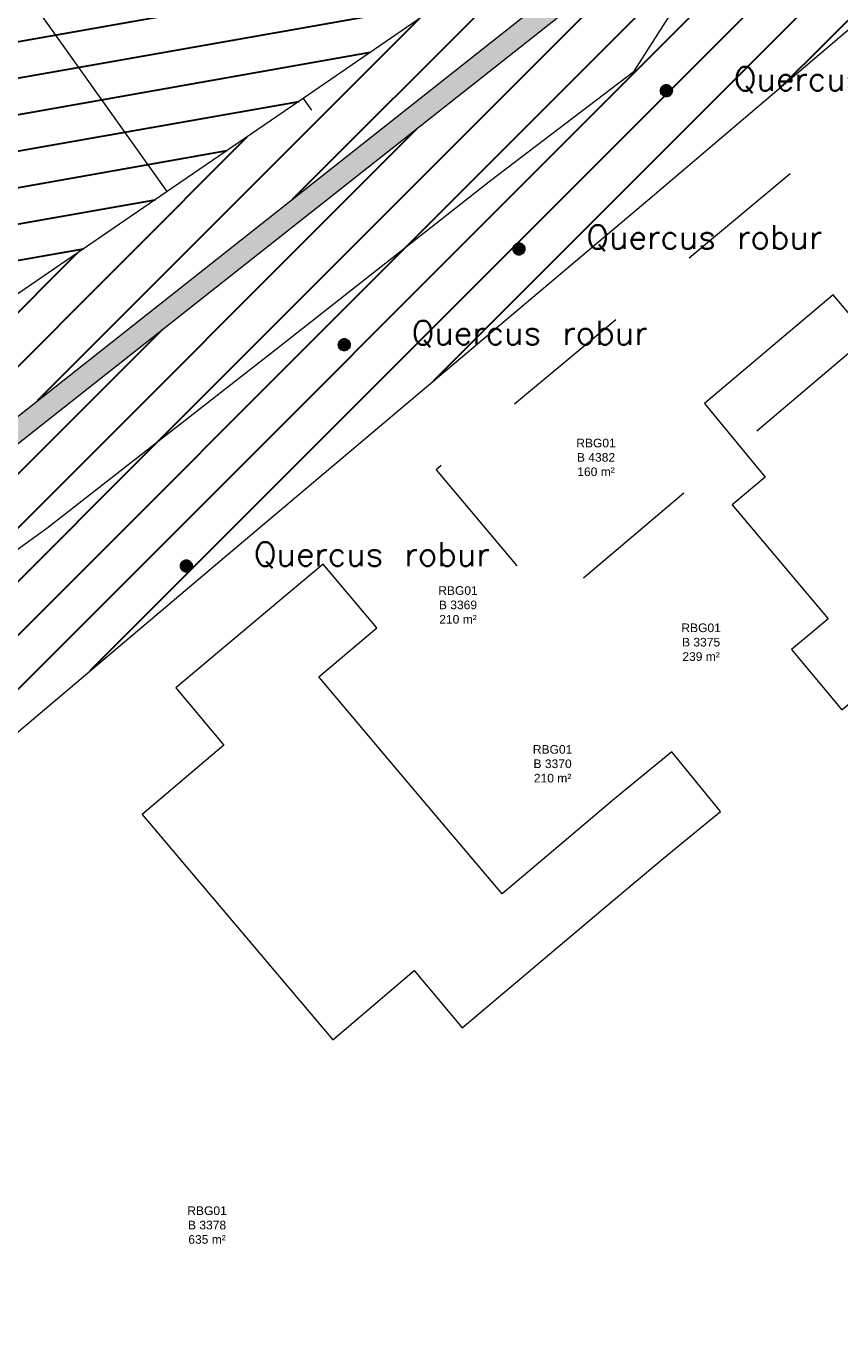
# Model space of a CAD drawing. Header units: metres. Extents: x 102852 to 107197, y 385458 to 392889.
# Tile 12 of 50: x 106778 to 106812, y 392480 to 392535. Entities that reach past the tile are written whole.
import ezdxf
from ezdxf.enums import TextEntityAlignment as Align

# ---------------------------------------------------------------- set-up
doc = ezdxf.new("R2010")
doc.units = ezdxf.units.M
doc.linetypes.add('KG-PERCEEL', pattern=[19, 5.5, -2, -2, 5.5, -2, -2])
for name, color, linetype, lineweight in [('0-BEPLANTING', 14, 'Continuous', 30), ('0-GRAS OM SPORTVELDEN', 2, 'Continuous', 30), ('0-GRAS SPORTVELDEN', 3, 'Continuous', 30), ('0-VERHARDING', 5, 'Continuous', 30), ('B-WE-GR-STRUIK-G', 90, 'Continuous', 13), ('B-WE-KG-GRENS-T18', 10, 'Continuous', 13), ('B-WE-KG-GRENS_PERCEEL-GV', 150, 'KG-PERCEEL', 13), ('B-WE-OG-TOPOGRAFIE_BEBOUWING-G', 8, 'Continuous', 13), ('B-WE-VH-KANTVERHARDING-G', 60, 'Continuous', 13), ('B-WE-VW-MARKERING_LANGS_STREEP_DOORGETROKKEN-G', 7, 'Continuous', 13), ('Bomen', 84, 'Continuous', 0), ('Boomsoort', 10, 'Continuous', 0), ('N-WE-IE-TERREINAFSCHEIDING_KUNSTMATIG_HEKWERK-G', 6, 'Continuous', 0), ('X-XX-AL-VERWIJZING-S', 7, 'Continuous', 30)]:
    doc.layers.add(name, color=color, linetype=linetype, lineweight=lineweight)
doc.styles.add('NLCS-ISO-T25', font='NLCS-ISO.ttf')
doc.styles.add('Style-txt', font='txt.shx')
pattern_1 = [(45, (0, 0), (-1.122532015, 1.122532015), [])]

# ---------------------------------------------------------------- blocks, each defined once
blk = doc.blocks.new('kadata_3')
at = {"layer": 'B-WE-KG-GRENS_PERCEEL-GV'}
blk.add_3dface([(106816.904, 392524.929), (106812.074, 392530.352), (106795.575, 392516.563), (106800.338, 392510.872)], dxfattribs=at)
at = {"layer": 'B-WE-OG-TOPOGRAFIE_BEBOUWING-G', "flags": 128}
for points in [[(106814.719, 392520.828), (106812.149, 392523.867), (106806.781, 392519.329), (106809.314, 392516.258), (106807.938, 392515.094), (106811.94, 392510.343), (106811.394, 392509.883), (106810.408, 392509.062), (106812.509, 392506.538), (106813.495, 392507.359), (106818.168, 392511.454), (106816.19, 392513.71), (106819.55, 392516.66), (106815.49, 392521.48), (106814.719, 392520.828)], [(106794.403, 392503.498), (106790.665, 392507.915), (106793.093, 392509.97), (106790.853, 392512.617), (106788.53, 392510.67), (106784.7, 392507.46), (106786.71, 392505.06), (106783.3, 392502.17), (106787.275, 392497.47)], [(106787.275, 392497.47), (106791.25, 392492.77), (106794.65, 392495.66), (106796.65, 392493.27), (106800.48, 392496.49), (106802.717, 392498.37), (106805.052, 392500.332), (106807.447, 392502.294), (106805.407, 392504.784), (106803.012, 392502.822), (106800.645, 392500.819), (106798.329, 392498.859), (106794.403, 392503.498)]]:
    blk.add_lwpolyline(points, dxfattribs=at)
at = {"layer": 'B-WE-KG-GRENS-T18', "char_height": 0.36, "attachment_point": 5, "style": 'NLCS-ISO-T25'}
for s, insert in [('\\fArial|b0|i0|c00|p39;RBG01\\PB 4382\\P160 m²', (106802.246, 392517.074)), ('\\fArial|b0|i0|c00|p39;RBG01\\PB 3369\\P210 m²', (106796.482, 392510.918)), ('\\fArial|b0|i0|c00|p39;RBG01\\PB 3375\\P239 m²', (106806.634, 392509.362)), ('\\fArial|b0|i0|c00|p39;RBG01\\PB 3370\\P210 m²', (106800.432, 392504.287)), ('\\fArial|b0|i0|c00|p39;RBG01\\PB 3378\\P635 m²', (106786.003, 392485.033))]:
    blk.add_mtext(s, dxfattribs=dict(at, insert=insert))
blk = doc.blocks.new('MPOLYGON_110')
at = {"layer": 'Bomen', "flags": 128}
for points in [[(106784.896, 392512.593), (106784.891, 392512.544), (106785.391, 392512.544)], [(106784.891, 392512.544), (106784.896, 392512.496), (106785.386, 392512.496)], [(106784.891, 392512.544), (106785.391, 392512.544), (106785.386, 392512.496)], [(106784.91, 392512.64), (106784.896, 392512.593), (106785.386, 392512.593)], [(106784.896, 392512.593), (106785.386, 392512.593), (106785.391, 392512.544)], [(106784.896, 392512.496), (106784.91, 392512.449), (106785.372, 392512.449)], [(106784.896, 392512.496), (106785.386, 392512.496), (106785.372, 392512.449)], [(106784.933, 392512.683), (106784.91, 392512.64), (106785.372, 392512.64)], [(106784.91, 392512.64), (106785.372, 392512.64), (106785.386, 392512.593)], [(106784.91, 392512.449), (106784.933, 392512.406), (106785.349, 392512.406)], [(106784.91, 392512.449), (106785.372, 392512.449), (106785.349, 392512.406)], [(106784.964, 392512.721), (106784.933, 392512.683), (106785.349, 392512.683)], [(106784.933, 392512.683), (106785.349, 392512.683), (106785.372, 392512.64)], [(106784.933, 392512.406), (106784.964, 392512.368), (106785.318, 392512.368)], [(106784.933, 392512.406), (106785.349, 392512.406), (106785.318, 392512.368)], [(106785.002, 392512.752), (106784.964, 392512.721), (106785.318, 392512.721)], [(106784.964, 392512.721), (106785.318, 392512.721), (106785.349, 392512.683)], [(106784.964, 392512.368), (106785.002, 392512.337), (106785.28, 392512.337)], [(106784.964, 392512.368), (106785.318, 392512.368), (106785.28, 392512.337)], [(106785.045, 392512.775), (106785.002, 392512.752), (106785.28, 392512.752)], [(106785.002, 392512.752), (106785.28, 392512.752), (106785.318, 392512.721)], [(106785.092, 392512.79), (106785.045, 392512.775), (106785.237, 392512.775)], [(106785.045, 392512.775), (106785.237, 392512.775), (106785.28, 392512.752)], [(106785.141, 392512.794), (106785.092, 392512.79), (106785.19, 392512.79)], [(106785.092, 392512.79), (106785.19, 392512.79), (106785.237, 392512.775)], [(106785.002, 392512.337), (106785.045, 392512.314), (106785.237, 392512.314)], [(106785.002, 392512.337), (106785.28, 392512.337), (106785.237, 392512.314)], [(106785.045, 392512.314), (106785.092, 392512.299), (106785.19, 392512.299)], [(106785.045, 392512.314), (106785.237, 392512.314), (106785.19, 392512.299)], [(106785.092, 392512.299), (106785.19, 392512.299), (106785.141, 392512.294)]]:
    blk.add_lwpolyline(points, close=True, dxfattribs=at)
at = {"layer": 'Bomen', "color": 74, "true_color": 0x55aa00, "flags": 128}
for points in [[(106784.891, 392512.544), (106784.896, 392512.593)], [(106784.896, 392512.496), (106784.891, 392512.544)], [(106784.896, 392512.593), (106784.91, 392512.64)], [(106784.91, 392512.449), (106784.896, 392512.496)], [(106784.91, 392512.64), (106784.933, 392512.683)], [(106784.933, 392512.406), (106784.91, 392512.449)], [(106784.933, 392512.683), (106784.964, 392512.721)], [(106784.964, 392512.368), (106784.933, 392512.406)], [(106784.964, 392512.721), (106785.002, 392512.752)], [(106785.002, 392512.337), (106784.964, 392512.368)], [(106785.002, 392512.752), (106785.045, 392512.775)], [(106785.045, 392512.775), (106785.092, 392512.79)], [(106785.092, 392512.79), (106785.141, 392512.794)], [(106785.141, 392512.794), (106785.19, 392512.79)], [(106785.19, 392512.79), (106785.237, 392512.775)], [(106785.237, 392512.775), (106785.28, 392512.752)], [(106785.28, 392512.752), (106785.318, 392512.721)], [(106785.318, 392512.368), (106785.28, 392512.337)], [(106785.318, 392512.721), (106785.349, 392512.683)], [(106785.349, 392512.406), (106785.318, 392512.368)], [(106785.349, 392512.683), (106785.372, 392512.64)], [(106785.372, 392512.449), (106785.349, 392512.406)], [(106785.372, 392512.64), (106785.386, 392512.593)], [(106785.386, 392512.496), (106785.372, 392512.449)], [(106785.386, 392512.593), (106785.391, 392512.544)], [(106785.391, 392512.544), (106785.386, 392512.496)], [(106785.045, 392512.314), (106785.002, 392512.337)], [(106785.092, 392512.299), (106785.045, 392512.314)], [(106785.141, 392512.294), (106785.092, 392512.299)], [(106785.19, 392512.299), (106785.141, 392512.294)], [(106785.237, 392512.314), (106785.19, 392512.299)], [(106785.28, 392512.337), (106785.237, 392512.314)]]:
    blk.add_lwpolyline(points, dxfattribs=at)
at = {"layer": 'Bomen'}
for points in [[(106784.896, 392512.593), (106784.891, 392512.544), (106785.391, 392512.544)], [(106784.91, 392512.64), (106784.896, 392512.593), (106785.386, 392512.593)], [(106784.896, 392512.593), (106785.386, 392512.593), (106785.391, 392512.544)], [(106784.933, 392512.683), (106784.91, 392512.64), (106785.372, 392512.64)], [(106784.91, 392512.64), (106785.372, 392512.64), (106785.386, 392512.593)], [(106784.964, 392512.721), (106784.933, 392512.683), (106785.349, 392512.683)], [(106784.933, 392512.683), (106785.349, 392512.683), (106785.372, 392512.64)], [(106785.002, 392512.752), (106784.964, 392512.721), (106785.318, 392512.721)], [(106784.964, 392512.721), (106785.318, 392512.721), (106785.349, 392512.683)], [(106785.045, 392512.775), (106785.002, 392512.752), (106785.28, 392512.752)], [(106785.002, 392512.752), (106785.28, 392512.752), (106785.318, 392512.721)], [(106785.092, 392512.79), (106785.045, 392512.775), (106785.237, 392512.775)], [(106785.045, 392512.775), (106785.237, 392512.775), (106785.28, 392512.752)], [(106785.141, 392512.794), (106785.092, 392512.79), (106785.19, 392512.79)], [(106785.092, 392512.79), (106785.19, 392512.79), (106785.237, 392512.775)]]:
    blk.add_solid(points, dxfattribs=at)
at = {"layer": 'Bomen', "extrusion": (0, 0, -1)}
for points in [[(-106784.891, 392512.544), (-106784.896, 392512.496), (-106785.386, 392512.496)], [(-106784.891, 392512.544), (-106785.391, 392512.544), (-106785.386, 392512.496)], [(-106784.896, 392512.496), (-106784.91, 392512.449), (-106785.372, 392512.449)], [(-106784.896, 392512.496), (-106785.386, 392512.496), (-106785.372, 392512.449)], [(-106784.91, 392512.449), (-106784.933, 392512.406), (-106785.349, 392512.406)], [(-106784.91, 392512.449), (-106785.372, 392512.449), (-106785.349, 392512.406)], [(-106784.933, 392512.406), (-106784.964, 392512.368), (-106785.318, 392512.368)], [(-106784.933, 392512.406), (-106785.349, 392512.406), (-106785.318, 392512.368)], [(-106784.964, 392512.368), (-106785.002, 392512.337), (-106785.28, 392512.337)], [(-106784.964, 392512.368), (-106785.318, 392512.368), (-106785.28, 392512.337)], [(-106785.002, 392512.337), (-106785.045, 392512.314), (-106785.237, 392512.314)], [(-106785.002, 392512.337), (-106785.28, 392512.337), (-106785.237, 392512.314)], [(-106785.045, 392512.314), (-106785.092, 392512.299), (-106785.19, 392512.299)], [(-106785.045, 392512.314), (-106785.237, 392512.314), (-106785.19, 392512.299)], [(-106785.092, 392512.299), (-106785.19, 392512.299), (-106785.141, 392512.294)]]:
    blk.add_solid(points, dxfattribs=at)
blk = doc.blocks.new('MPOLYGON_111')
at = {"layer": 'Bomen', "flags": 128}
for points in [[(106805.089, 392532.612), (106805.046, 392532.589), (106805.324, 392532.589)], [(106805.136, 392532.627), (106805.089, 392532.612), (106805.281, 392532.612)], [(106805.089, 392532.612), (106805.281, 392532.612), (106805.324, 392532.589)], [(106805.185, 392532.631), (106805.136, 392532.627), (106805.234, 392532.627)], [(106805.136, 392532.627), (106805.234, 392532.627), (106805.281, 392532.612)], [(106804.94, 392532.43), (106804.935, 392532.381), (106805.435, 392532.381)], [(106804.935, 392532.381), (106804.94, 392532.333), (106805.43, 392532.333)], [(106804.935, 392532.381), (106805.435, 392532.381), (106805.43, 392532.333)], [(106804.954, 392532.477), (106804.94, 392532.43), (106805.43, 392532.43)], [(106804.94, 392532.43), (106805.43, 392532.43), (106805.435, 392532.381)], [(106804.94, 392532.333), (106804.954, 392532.286), (106805.416, 392532.286)], [(106804.94, 392532.333), (106805.43, 392532.333), (106805.416, 392532.286)], [(106804.977, 392532.52), (106804.954, 392532.477), (106805.416, 392532.477)], [(106804.954, 392532.477), (106805.416, 392532.477), (106805.43, 392532.43)], [(106804.954, 392532.286), (106804.977, 392532.242), (106805.393, 392532.242)], [(106804.954, 392532.286), (106805.416, 392532.286), (106805.393, 392532.242)], [(106805.008, 392532.558), (106804.977, 392532.52), (106805.393, 392532.52)], [(106804.977, 392532.52), (106805.393, 392532.52), (106805.416, 392532.477)], [(106804.977, 392532.242), (106805.008, 392532.205), (106805.362, 392532.205)], [(106804.977, 392532.242), (106805.393, 392532.242), (106805.362, 392532.205)], [(106805.046, 392532.589), (106805.008, 392532.558), (106805.362, 392532.558)], [(106805.008, 392532.558), (106805.362, 392532.558), (106805.393, 392532.52)], [(106805.008, 392532.205), (106805.046, 392532.174), (106805.324, 392532.174)], [(106805.008, 392532.205), (106805.362, 392532.205), (106805.324, 392532.174)], [(106805.046, 392532.589), (106805.324, 392532.589), (106805.362, 392532.558)], [(106805.046, 392532.174), (106805.089, 392532.15), (106805.281, 392532.15)], [(106805.046, 392532.174), (106805.324, 392532.174), (106805.281, 392532.15)], [(106805.089, 392532.15), (106805.136, 392532.136), (106805.234, 392532.136)], [(106805.089, 392532.15), (106805.281, 392532.15), (106805.234, 392532.136)], [(106805.136, 392532.136), (106805.234, 392532.136), (106805.185, 392532.131)]]:
    blk.add_lwpolyline(points, close=True, dxfattribs=at)
at = {"layer": 'Bomen', "color": 74, "true_color": 0x55aa00, "flags": 128}
for points in [[(106805.046, 392532.589), (106805.089, 392532.612)], [(106805.089, 392532.612), (106805.136, 392532.627)], [(106805.136, 392532.627), (106805.185, 392532.631)], [(106805.185, 392532.631), (106805.234, 392532.627)], [(106805.234, 392532.627), (106805.281, 392532.612)], [(106805.281, 392532.612), (106805.324, 392532.589)], [(106804.935, 392532.381), (106804.94, 392532.43)], [(106804.94, 392532.333), (106804.935, 392532.381)], [(106804.94, 392532.43), (106804.954, 392532.477)], [(106804.954, 392532.286), (106804.94, 392532.333)], [(106804.954, 392532.477), (106804.977, 392532.52)], [(106804.977, 392532.242), (106804.954, 392532.286)], [(106804.977, 392532.52), (106805.008, 392532.558)], [(106805.008, 392532.205), (106804.977, 392532.242)], [(106805.008, 392532.558), (106805.046, 392532.589)], [(106805.046, 392532.174), (106805.008, 392532.205)], [(106805.089, 392532.15), (106805.046, 392532.174)], [(106805.136, 392532.136), (106805.089, 392532.15)], [(106805.185, 392532.131), (106805.136, 392532.136)], [(106805.234, 392532.136), (106805.185, 392532.131)], [(106805.281, 392532.15), (106805.234, 392532.136)], [(106805.324, 392532.174), (106805.281, 392532.15)], [(106805.324, 392532.589), (106805.362, 392532.558)], [(106805.362, 392532.205), (106805.324, 392532.174)], [(106805.362, 392532.558), (106805.393, 392532.52)], [(106805.393, 392532.242), (106805.362, 392532.205)], [(106805.393, 392532.52), (106805.416, 392532.477)], [(106805.416, 392532.286), (106805.393, 392532.242)], [(106805.416, 392532.477), (106805.43, 392532.43)], [(106805.43, 392532.333), (106805.416, 392532.286)], [(106805.43, 392532.43), (106805.435, 392532.381)], [(106805.435, 392532.381), (106805.43, 392532.333)]]:
    blk.add_lwpolyline(points, dxfattribs=at)
at = {"layer": 'Bomen'}
for points in [[(106805.089, 392532.612), (106805.046, 392532.589), (106805.324, 392532.589)], [(106805.136, 392532.627), (106805.089, 392532.612), (106805.281, 392532.612)], [(106805.089, 392532.612), (106805.281, 392532.612), (106805.324, 392532.589)], [(106805.185, 392532.631), (106805.136, 392532.627), (106805.234, 392532.627)], [(106805.136, 392532.627), (106805.234, 392532.627), (106805.281, 392532.612)], [(106804.94, 392532.43), (106804.935, 392532.381), (106805.435, 392532.381)], [(106804.954, 392532.477), (106804.94, 392532.43), (106805.43, 392532.43)], [(106804.94, 392532.43), (106805.43, 392532.43), (106805.435, 392532.381)], [(106804.977, 392532.52), (106804.954, 392532.477), (106805.416, 392532.477)], [(106804.954, 392532.477), (106805.416, 392532.477), (106805.43, 392532.43)], [(106805.008, 392532.558), (106804.977, 392532.52), (106805.393, 392532.52)], [(106804.977, 392532.52), (106805.393, 392532.52), (106805.416, 392532.477)], [(106805.046, 392532.589), (106805.008, 392532.558), (106805.362, 392532.558)], [(106805.008, 392532.558), (106805.362, 392532.558), (106805.393, 392532.52)], [(106805.046, 392532.589), (106805.324, 392532.589), (106805.362, 392532.558)]]:
    blk.add_solid(points, dxfattribs=at)
at = {"layer": 'Bomen', "extrusion": (0, 0, -1)}
for points in [[(-106804.935, 392532.381), (-106804.94, 392532.333), (-106805.43, 392532.333)], [(-106804.935, 392532.381), (-106805.435, 392532.381), (-106805.43, 392532.333)], [(-106804.94, 392532.333), (-106804.954, 392532.286), (-106805.416, 392532.286)], [(-106804.94, 392532.333), (-106805.43, 392532.333), (-106805.416, 392532.286)], [(-106804.954, 392532.286), (-106804.977, 392532.242), (-106805.393, 392532.242)], [(-106804.954, 392532.286), (-106805.416, 392532.286), (-106805.393, 392532.242)], [(-106804.977, 392532.242), (-106805.008, 392532.205), (-106805.362, 392532.205)], [(-106804.977, 392532.242), (-106805.393, 392532.242), (-106805.362, 392532.205)], [(-106805.008, 392532.205), (-106805.046, 392532.174), (-106805.324, 392532.174)], [(-106805.008, 392532.205), (-106805.362, 392532.205), (-106805.324, 392532.174)], [(-106805.046, 392532.174), (-106805.089, 392532.15), (-106805.281, 392532.15)], [(-106805.046, 392532.174), (-106805.324, 392532.174), (-106805.281, 392532.15)], [(-106805.089, 392532.15), (-106805.136, 392532.136), (-106805.234, 392532.136)], [(-106805.089, 392532.15), (-106805.281, 392532.15), (-106805.234, 392532.136)], [(-106805.136, 392532.136), (-106805.234, 392532.136), (-106805.185, 392532.131)]]:
    blk.add_solid(points, dxfattribs=at)
blk = doc.blocks.new('MPOLYGON_130')
at = {"layer": 'Bomen', "flags": 128}
for points in [[(106791.489, 392521.828), (106791.484, 392521.779), (106791.984, 392521.779)], [(106791.484, 392521.779), (106791.489, 392521.73), (106791.98, 392521.73)], [(106791.484, 392521.779), (106791.984, 392521.779), (106791.98, 392521.73)], [(106791.503, 392521.875), (106791.489, 392521.828), (106791.98, 392521.828)], [(106791.489, 392521.828), (106791.98, 392521.828), (106791.984, 392521.779)], [(106791.489, 392521.73), (106791.503, 392521.683), (106791.965, 392521.683)], [(106791.489, 392521.73), (106791.98, 392521.73), (106791.965, 392521.683)], [(106791.526, 392521.918), (106791.503, 392521.875), (106791.965, 392521.875)], [(106791.503, 392521.875), (106791.965, 392521.875), (106791.98, 392521.828)], [(106791.503, 392521.683), (106791.526, 392521.64), (106791.942, 392521.64)], [(106791.503, 392521.683), (106791.965, 392521.683), (106791.942, 392521.64)], [(106791.558, 392521.956), (106791.526, 392521.918), (106791.942, 392521.918)], [(106791.526, 392521.918), (106791.942, 392521.918), (106791.965, 392521.875)], [(106791.595, 392521.987), (106791.558, 392521.956), (106791.911, 392521.956)], [(106791.558, 392521.956), (106791.911, 392521.956), (106791.942, 392521.918)], [(106791.639, 392522.01), (106791.595, 392521.987), (106791.873, 392521.987)], [(106791.595, 392521.987), (106791.873, 392521.987), (106791.911, 392521.956)], [(106791.686, 392522.024), (106791.639, 392522.01), (106791.83, 392522.01)], [(106791.639, 392522.01), (106791.83, 392522.01), (106791.873, 392521.987)], [(106791.734, 392522.029), (106791.686, 392522.024), (106791.783, 392522.024)], [(106791.686, 392522.024), (106791.783, 392522.024), (106791.83, 392522.01)], [(106791.526, 392521.64), (106791.558, 392521.602), (106791.911, 392521.602)], [(106791.526, 392521.64), (106791.942, 392521.64), (106791.911, 392521.602)], [(106791.558, 392521.602), (106791.595, 392521.571), (106791.873, 392521.571)], [(106791.558, 392521.602), (106791.911, 392521.602), (106791.873, 392521.571)], [(106791.595, 392521.571), (106791.639, 392521.548), (106791.83, 392521.548)], [(106791.595, 392521.571), (106791.873, 392521.571), (106791.83, 392521.548)], [(106791.639, 392521.548), (106791.686, 392521.534), (106791.783, 392521.534)], [(106791.639, 392521.548), (106791.83, 392521.548), (106791.783, 392521.534)], [(106791.686, 392521.534), (106791.783, 392521.534), (106791.734, 392521.529)]]:
    blk.add_lwpolyline(points, close=True, dxfattribs=at)
at = {"layer": 'Bomen', "color": 74, "true_color": 0x55aa00, "flags": 128}
for points in [[(106791.484, 392521.779), (106791.489, 392521.828)], [(106791.489, 392521.73), (106791.484, 392521.779)], [(106791.489, 392521.828), (106791.503, 392521.875)], [(106791.503, 392521.683), (106791.489, 392521.73)], [(106791.503, 392521.875), (106791.526, 392521.918)], [(106791.526, 392521.64), (106791.503, 392521.683)], [(106791.526, 392521.918), (106791.558, 392521.956)], [(106791.558, 392521.956), (106791.595, 392521.987)], [(106791.595, 392521.987), (106791.639, 392522.01)], [(106791.639, 392522.01), (106791.686, 392522.024)], [(106791.686, 392522.024), (106791.734, 392522.029)], [(106791.734, 392522.029), (106791.783, 392522.024)], [(106791.783, 392522.024), (106791.83, 392522.01)], [(106791.83, 392522.01), (106791.873, 392521.987)], [(106791.873, 392521.987), (106791.911, 392521.956)], [(106791.911, 392521.956), (106791.942, 392521.918)], [(106791.942, 392521.918), (106791.965, 392521.875)], [(106791.965, 392521.683), (106791.942, 392521.64)], [(106791.965, 392521.875), (106791.98, 392521.828)], [(106791.98, 392521.73), (106791.965, 392521.683)], [(106791.98, 392521.828), (106791.984, 392521.779)], [(106791.984, 392521.779), (106791.98, 392521.73)], [(106791.558, 392521.602), (106791.526, 392521.64)], [(106791.595, 392521.571), (106791.558, 392521.602)], [(106791.639, 392521.548), (106791.595, 392521.571)], [(106791.686, 392521.534), (106791.639, 392521.548)], [(106791.734, 392521.529), (106791.686, 392521.534)], [(106791.783, 392521.534), (106791.734, 392521.529)], [(106791.83, 392521.548), (106791.783, 392521.534)], [(106791.873, 392521.571), (106791.83, 392521.548)], [(106791.911, 392521.602), (106791.873, 392521.571)], [(106791.942, 392521.64), (106791.911, 392521.602)]]:
    blk.add_lwpolyline(points, dxfattribs=at)
at = {"layer": 'Bomen'}
for points in [[(106791.489, 392521.828), (106791.484, 392521.779), (106791.984, 392521.779)], [(106791.503, 392521.875), (106791.489, 392521.828), (106791.98, 392521.828)], [(106791.489, 392521.828), (106791.98, 392521.828), (106791.984, 392521.779)], [(106791.526, 392521.918), (106791.503, 392521.875), (106791.965, 392521.875)], [(106791.503, 392521.875), (106791.965, 392521.875), (106791.98, 392521.828)], [(106791.558, 392521.956), (106791.526, 392521.918), (106791.942, 392521.918)], [(106791.526, 392521.918), (106791.942, 392521.918), (106791.965, 392521.875)], [(106791.595, 392521.987), (106791.558, 392521.956), (106791.911, 392521.956)], [(106791.558, 392521.956), (106791.911, 392521.956), (106791.942, 392521.918)], [(106791.639, 392522.01), (106791.595, 392521.987), (106791.873, 392521.987)], [(106791.595, 392521.987), (106791.873, 392521.987), (106791.911, 392521.956)], [(106791.686, 392522.024), (106791.639, 392522.01), (106791.83, 392522.01)], [(106791.639, 392522.01), (106791.83, 392522.01), (106791.873, 392521.987)], [(106791.734, 392522.029), (106791.686, 392522.024), (106791.783, 392522.024)], [(106791.686, 392522.024), (106791.783, 392522.024), (106791.83, 392522.01)]]:
    blk.add_solid(points, dxfattribs=at)
at = {"layer": 'Bomen', "extrusion": (0, 0, -1)}
for points in [[(-106791.484, 392521.779), (-106791.489, 392521.73), (-106791.98, 392521.73)], [(-106791.484, 392521.779), (-106791.984, 392521.779), (-106791.98, 392521.73)], [(-106791.489, 392521.73), (-106791.503, 392521.683), (-106791.965, 392521.683)], [(-106791.489, 392521.73), (-106791.98, 392521.73), (-106791.965, 392521.683)], [(-106791.503, 392521.683), (-106791.526, 392521.64), (-106791.942, 392521.64)], [(-106791.503, 392521.683), (-106791.965, 392521.683), (-106791.942, 392521.64)], [(-106791.526, 392521.64), (-106791.558, 392521.602), (-106791.911, 392521.602)], [(-106791.526, 392521.64), (-106791.942, 392521.64), (-106791.911, 392521.602)], [(-106791.558, 392521.602), (-106791.595, 392521.571), (-106791.873, 392521.571)], [(-106791.558, 392521.602), (-106791.911, 392521.602), (-106791.873, 392521.571)], [(-106791.595, 392521.571), (-106791.639, 392521.548), (-106791.83, 392521.548)], [(-106791.595, 392521.571), (-106791.873, 392521.571), (-106791.83, 392521.548)], [(-106791.639, 392521.548), (-106791.686, 392521.534), (-106791.783, 392521.534)], [(-106791.639, 392521.548), (-106791.83, 392521.548), (-106791.783, 392521.534)], [(-106791.686, 392521.534), (-106791.783, 392521.534), (-106791.734, 392521.529)]]:
    blk.add_solid(points, dxfattribs=at)
blk = doc.blocks.new('MPOLYGON_131')
at = {"layer": 'Bomen', "flags": 128}
for points in [[(106798.785, 392525.826), (106798.78, 392525.777), (106799.28, 392525.777)], [(106798.78, 392525.777), (106798.785, 392525.729), (106799.275, 392525.729)], [(106798.78, 392525.777), (106799.28, 392525.777), (106799.275, 392525.729)], [(106798.799, 392525.873), (106798.785, 392525.826), (106799.275, 392525.826)], [(106798.785, 392525.826), (106799.275, 392525.826), (106799.28, 392525.777)], [(106798.785, 392525.729), (106798.799, 392525.682), (106799.261, 392525.682)], [(106798.785, 392525.729), (106799.275, 392525.729), (106799.261, 392525.682)], [(106798.822, 392525.916), (106798.799, 392525.873), (106799.261, 392525.873)], [(106798.799, 392525.873), (106799.261, 392525.873), (106799.275, 392525.826)], [(106798.799, 392525.682), (106798.822, 392525.638), (106799.238, 392525.638)], [(106798.799, 392525.682), (106799.261, 392525.682), (106799.238, 392525.638)], [(106798.853, 392525.954), (106798.822, 392525.916), (106799.238, 392525.916)], [(106798.822, 392525.916), (106799.238, 392525.916), (106799.261, 392525.873)], [(106798.822, 392525.638), (106798.853, 392525.601), (106799.207, 392525.601)], [(106798.822, 392525.638), (106799.238, 392525.638), (106799.207, 392525.601)], [(106798.891, 392525.985), (106798.853, 392525.954), (106799.207, 392525.954)], [(106798.853, 392525.954), (106799.207, 392525.954), (106799.238, 392525.916)], [(106798.853, 392525.601), (106798.891, 392525.569), (106799.169, 392525.569)], [(106798.853, 392525.601), (106799.207, 392525.601), (106799.169, 392525.569)], [(106798.934, 392526.008), (106798.891, 392525.985), (106799.169, 392525.985)], [(106798.891, 392525.985), (106799.169, 392525.985), (106799.207, 392525.954)], [(106798.891, 392525.569), (106798.934, 392525.546), (106799.126, 392525.546)], [(106798.891, 392525.569), (106799.169, 392525.569), (106799.126, 392525.546)], [(106798.981, 392526.022), (106798.934, 392526.008), (106799.126, 392526.008)], [(106798.934, 392526.008), (106799.126, 392526.008), (106799.169, 392525.985)], [(106798.934, 392525.546), (106798.981, 392525.532), (106799.079, 392525.532)], [(106798.934, 392525.546), (106799.126, 392525.546), (106799.079, 392525.532)], [(106799.03, 392526.027), (106798.981, 392526.022), (106799.079, 392526.022)], [(106798.981, 392526.022), (106799.079, 392526.022), (106799.126, 392526.008)], [(106798.981, 392525.532), (106799.079, 392525.532), (106799.03, 392525.527)]]:
    blk.add_lwpolyline(points, close=True, dxfattribs=at)
at = {"layer": 'Bomen', "color": 74, "true_color": 0x55aa00, "flags": 128}
for points in [[(106798.78, 392525.777), (106798.785, 392525.826)], [(106798.785, 392525.729), (106798.78, 392525.777)], [(106798.785, 392525.826), (106798.799, 392525.873)], [(106798.799, 392525.682), (106798.785, 392525.729)], [(106798.799, 392525.873), (106798.822, 392525.916)], [(106798.822, 392525.638), (106798.799, 392525.682)], [(106798.822, 392525.916), (106798.853, 392525.954)], [(106798.853, 392525.601), (106798.822, 392525.638)], [(106798.853, 392525.954), (106798.891, 392525.985)], [(106798.891, 392525.569), (106798.853, 392525.601)], [(106798.891, 392525.985), (106798.934, 392526.008)], [(106798.934, 392525.546), (106798.891, 392525.569)], [(106798.934, 392526.008), (106798.981, 392526.022)], [(106798.981, 392525.532), (106798.934, 392525.546)], [(106798.981, 392526.022), (106799.03, 392526.027)], [(106799.03, 392525.527), (106798.981, 392525.532)], [(106799.03, 392526.027), (106799.079, 392526.022)], [(106799.079, 392525.532), (106799.03, 392525.527)], [(106799.079, 392526.022), (106799.126, 392526.008)], [(106799.126, 392525.546), (106799.079, 392525.532)], [(106799.126, 392526.008), (106799.169, 392525.985)], [(106799.169, 392525.569), (106799.126, 392525.546)], [(106799.169, 392525.985), (106799.207, 392525.954)], [(106799.207, 392525.601), (106799.169, 392525.569)], [(106799.207, 392525.954), (106799.238, 392525.916)], [(106799.238, 392525.638), (106799.207, 392525.601)], [(106799.238, 392525.916), (106799.261, 392525.873)], [(106799.261, 392525.682), (106799.238, 392525.638)], [(106799.261, 392525.873), (106799.275, 392525.826)], [(106799.275, 392525.729), (106799.261, 392525.682)], [(106799.275, 392525.826), (106799.28, 392525.777)], [(106799.28, 392525.777), (106799.275, 392525.729)]]:
    blk.add_lwpolyline(points, dxfattribs=at)
at = {"layer": 'Bomen'}
for points in [[(106798.785, 392525.826), (106798.78, 392525.777), (106799.28, 392525.777)], [(106798.799, 392525.873), (106798.785, 392525.826), (106799.275, 392525.826)], [(106798.785, 392525.826), (106799.275, 392525.826), (106799.28, 392525.777)], [(106798.822, 392525.916), (106798.799, 392525.873), (106799.261, 392525.873)], [(106798.799, 392525.873), (106799.261, 392525.873), (106799.275, 392525.826)], [(106798.853, 392525.954), (106798.822, 392525.916), (106799.238, 392525.916)], [(106798.822, 392525.916), (106799.238, 392525.916), (106799.261, 392525.873)], [(106798.891, 392525.985), (106798.853, 392525.954), (106799.207, 392525.954)], [(106798.853, 392525.954), (106799.207, 392525.954), (106799.238, 392525.916)], [(106798.934, 392526.008), (106798.891, 392525.985), (106799.169, 392525.985)], [(106798.891, 392525.985), (106799.169, 392525.985), (106799.207, 392525.954)], [(106798.981, 392526.022), (106798.934, 392526.008), (106799.126, 392526.008)], [(106798.934, 392526.008), (106799.126, 392526.008), (106799.169, 392525.985)], [(106799.03, 392526.027), (106798.981, 392526.022), (106799.079, 392526.022)], [(106798.981, 392526.022), (106799.079, 392526.022), (106799.126, 392526.008)]]:
    blk.add_solid(points, dxfattribs=at)
at = {"layer": 'Bomen', "extrusion": (0, 0, -1)}
for points in [[(-106798.78, 392525.777), (-106798.785, 392525.729), (-106799.275, 392525.729)], [(-106798.78, 392525.777), (-106799.28, 392525.777), (-106799.275, 392525.729)], [(-106798.785, 392525.729), (-106798.799, 392525.682), (-106799.261, 392525.682)], [(-106798.785, 392525.729), (-106799.275, 392525.729), (-106799.261, 392525.682)], [(-106798.799, 392525.682), (-106798.822, 392525.638), (-106799.238, 392525.638)], [(-106798.799, 392525.682), (-106799.261, 392525.682), (-106799.238, 392525.638)], [(-106798.822, 392525.638), (-106798.853, 392525.601), (-106799.207, 392525.601)], [(-106798.822, 392525.638), (-106799.238, 392525.638), (-106799.207, 392525.601)], [(-106798.853, 392525.601), (-106798.891, 392525.569), (-106799.169, 392525.569)], [(-106798.853, 392525.601), (-106799.207, 392525.601), (-106799.169, 392525.569)], [(-106798.891, 392525.569), (-106798.934, 392525.546), (-106799.126, 392525.546)], [(-106798.891, 392525.569), (-106799.169, 392525.569), (-106799.126, 392525.546)], [(-106798.934, 392525.546), (-106798.981, 392525.532), (-106799.079, 392525.532)], [(-106798.934, 392525.546), (-106799.126, 392525.546), (-106799.079, 392525.532)], [(-106798.981, 392525.532), (-106799.079, 392525.532), (-106799.03, 392525.527)]]:
    blk.add_solid(points, dxfattribs=at)

msp = doc.modelspace()

# ---------------------------------------------------------------- hatches: boundary and pattern name
at = {"layer": '0-BEPLANTING'}
h = msp.add_hatch(dxfattribs=at)
h.set_pattern_fill('ANSI31', color=256, scale=0.1, pattern_type=2)
h.set_pattern_definition(pattern_1)
h.paths.add_polyline_path([(106719.632, 392514.245), (106718.938, 392514.99), (106718.18, 392514.849), (106716.754, 392513.849), (106712.076, 392510.359), (106711.573, 392510.138), (106701.692, 392517.539), (106697.188, 392521.135), (106696.202, 392522.772), (106696.322, 392524.316), (106699.222, 392528.246), (106697.274, 392530.659), (106688.818, 392535.824), (106687.392, 392536.807), (106686.619, 392536.643), (106682.769, 392533.036), (106682.004, 392532.194), (106672.084, 392538.844), (106661.415, 392546.593), (106655.274, 392551.965), (106652.074, 392554.824), (106647.013, 392550.413), (106685.562, 392524.056), (106688.159, 392527.504), (106683.357, 392530.682), (106687.022, 392535.963), (106697.701, 392528.149), (106694.207, 392522.955), (106689.049, 392526.841), (106686.473, 392523.428), (106700.229, 392513.897), (106747.898, 392480.331), (106760.114, 392490.415), (106786.714, 392512.905), (106804.416, 392527.816), (106813.241, 392535.316), (106825.592, 392546.351), (106830.494, 392550.058), (106835.258, 392553.282), (106839.787, 392548.316), (106848.675, 392538.78), (106895.742, 392580.054), (106885.181, 392593.181), (106903.743, 392606.249), (106901.657, 392607.873), (106900.484, 392607.118), (106898.98, 392605.866), (106894.83, 392602.682), (106888.788, 392598.009), (106881.265, 392592.439), (106880.486, 392591.728), (106880.712, 392590.881), (106881.691, 392589.56), (106885.403, 392585.411), (106887.554, 392583.279), (106888.784, 392581.191), (106889.052, 392579.769), (106888.227, 392578.981), (106881.301, 392573.86), (106875.765, 392568.788), (106869.627, 392563.132), (106865.958, 392560.052), (106860.44, 392555.101), (106850.554, 392546.099), (106848.767, 392545.241), (106847.521, 392545.737), (106843.495, 392551.702), (106839.644, 392556.665), (106837.241, 392559.165), (106836.321, 392558.62), (106834.933, 392557.55), (106829.126, 392553.423), (106819.728, 392546.555), (106810.591, 392540.216), (106809.411, 392539.399), (106807.28, 392537.802), (106805.589, 392535.946), (106803.836, 392533.195), (106797.846, 392528.632), (106788.908, 392521.609), (106779.307, 392514.119), (106772.597, 392509.291), (106765.29, 392503.863), (106757.373, 392497.804), (106744.929, 392488.447), (106743.664, 392487.535), (106742.024, 392487.917), (106739.864, 392489.057), (106738.175, 392490.178), (106736.203, 392491.857), (106726.157, 392505.387)])
h.paths.add_polyline_path([(106699.614, 392543.22), (106698.705, 392541.649), (106697.647, 392537.64), (106698.702, 392535.525), (106704.303, 392527.935), (106712.882, 392516.441), (106713.785, 392515.756), (106715.067, 392516.126), (106716.858, 392517.388), (106717.101, 392517.731), (106716.948, 392518.396), (106712.316, 392525.322), (106709.402, 392530.571), (106708.791, 392530.144)])
at = {"layer": '0-GRAS OM SPORTVELDEN', "ltscale": 0.2}
h = msp.add_hatch(dxfattribs=at)
h.set_pattern_fill('ANSI31', color=256, scale=0.1, pattern_type=2)
h.set_pattern_definition(pattern_1)
h.paths.add_polyline_path([(106770.227, 392580.723), (106769.242, 392582.106), (106765.933, 392579.748), (106795.809, 392537.129), (106796.295, 392536.409), (106795.491, 392535.817), (106790.016, 392532.052), (106784.338, 392528.171), (106775.167, 392521.898), (106770.873, 392519.025), (106764.739, 392514.812), (106760.597, 392511.874), (106751.544, 392505.717), (106746.05, 392501.891), (106740.408, 392498.041), (106739.628, 392497.518), (106739.04, 392498.305), (106734.968, 392504.108), (106709.756, 392540.35), (106709.241, 392541.086), (106706.774, 392539.359), (106711.664, 392532.313), (106711.334, 392532.089), (106713, 392529.11), (106713.905, 392527.476), (106714.948, 392528.128), (106715.045, 392528.034), (106715.291, 392528.22), (106716.863, 392526.016), (106716.614, 392525.836), (106716.691, 392525.728), (106715.678, 392525.011), (106716.785, 392523.469), (106738.56, 392493.274), (106770.749, 392512.973), (106771.581, 392513.653), (106799.929, 392536.03)])
h = msp.add_hatch(dxfattribs=at)
h.set_pattern_fill('ANSI31', color=256, scale=0.1, pattern_type=2)
h.set_pattern_definition(pattern_1)
h.paths.add_polyline_path([(106704.303, 392527.935), (106698.702, 392535.525), (106697.647, 392537.64), (106697.274, 392530.659), (106699.222, 392528.246), (106696.322, 392524.316), (106696.202, 392522.772), (106697.188, 392521.135), (106701.692, 392517.539), (106711.573, 392510.138), (106712.076, 392510.359), (106716.754, 392513.849), (106718.18, 392514.849), (106718.938, 392514.99), (106719.632, 392514.245), (106726.157, 392505.387), (106736.203, 392491.857), (106738.175, 392490.178), (106739.864, 392489.057), (106742.024, 392487.917), (106743.664, 392487.535), (106744.929, 392488.447), (106757.373, 392497.804), (106765.29, 392503.863), (106772.597, 392509.291), (106779.307, 392514.119), (106788.908, 392521.609), (106797.846, 392528.632), (106803.836, 392533.195), (106805.589, 392535.946), (106803.549, 392537.653), (106801.204, 392535.881), (106771.966, 392512.815), (106771.119, 392512.157), (106770.229, 392511.573), (106738.337, 392492.028), (106716.303, 392522.605), (106713.235, 392526.897), (106712.031, 392528.961), (106710.653, 392531.444), (106709.402, 392530.571), (106712.316, 392525.322), (106716.948, 392518.396), (106717.101, 392517.731), (106716.858, 392517.388), (106715.067, 392516.126), (106713.785, 392515.756), (106712.882, 392516.441)])
at = {"layer": '0-GRAS SPORTVELDEN'}
h = msp.add_hatch(dxfattribs=at)
h.set_pattern_fill('HATCH', color=256, scale=0.1, style=0, pattern_type=2)
h.set_pattern_definition([(10, (106743.9485, 392580.1995), (-0.260472, 1.477212), [])])
h.paths.add_polyline_path([(106740.804, 392615.899), (106736.39, 392622.146), (106735.15, 392622.374), (106729.293, 392618.351), (106724.019, 392614.629), (106714.917, 392608.287), (106710.812, 392605.443), (106704.717, 392601.148), (106700.501, 392598.236), (106691.367, 392591.92), (106686.112, 392588.301), (106680.277, 392584.246), (106679.966, 392582.915), (106684.127, 392576.951), (106709.756, 392540.35), (106734.968, 392504.108), (106739.04, 392498.305), (106740.408, 392498.041), (106746.05, 392501.891), (106751.544, 392505.717), (106760.597, 392511.874), (106764.739, 392514.812), (106770.873, 392519.025), (106775.167, 392521.898), (106784.338, 392528.171), (106790.016, 392532.052), (106795.491, 392535.817), (106795.809, 392537.129), (106765.933, 392579.748)])
at = {"layer": '0-VERHARDING', "true_color": 0x939598, "extrusion": (0, 0, -1)}
msp.add_hatch(color=252, dxfattribs=at).paths.add_polyline_path([(-106738.337, 392492.028), (-106770.229, 392511.573), (-106771.119, 392512.157), (-106771.966, 392512.815), (-106801.204, 392535.881), (-106770.805, 392581.417), (-106768.708, 392584.401), (-106756.606, 392601.068), (-106755.851, 392600.517), (-106767.743, 392584.207), (-106769.173, 392582.202), (-106770.227, 392580.723), (-106799.929, 392536.03), (-106770.749, 392512.973), (-106738.56, 392493.274)])

# ---------------------------------------------------------------- linework, layer by layer
at = {"layer": 'B-WE-GR-STRUIK-G', "flags": 128}
msp.add_lwpolyline([(106726.157, 392505.387), (106736.203, 392491.857), (106738.175, 392490.178), (106739.864, 392489.057), (106742.024, 392487.917), (106743.664, 392487.535), (106744.929, 392488.447), (106757.373, 392497.804), (106765.29, 392503.863), (106772.597, 392509.291), (106779.307, 392514.119), (106788.908, 392521.609), (106797.846, 392528.632), (106803.836, 392533.195), (106805.589, 392535.946), (106807.28, 392537.802), (106809.411, 392539.399)], dxfattribs=at)
at = {"layer": 'B-WE-VH-KANTVERHARDING-G', "flags": 128}
for points in [[(106716.785, 392523.469), (106738.56, 392493.274), (106755.427, 392503.565), (106769.67, 392512.307), (106770.749, 392512.973), (106771.581, 392513.653), (106799.929, 392536.03), (106770.227, 392580.723), (106769.173, 392582.202), (106767.743, 392584.207), (106748.55, 392610.53), (106736.7, 392626.765), (106705.88, 392607.828)], [(106710.653, 392531.444), (106710.653, 392531.444), (106712.031, 392528.961), (106713.235, 392526.897), (106716.303, 392522.605), (106738.337, 392492.028), (106755.944, 392502.841), (106770.229, 392511.573), (106771.119, 392512.157), (106771.966, 392512.815), (106801.204, 392535.881), (106770.805, 392581.417), (106769.835, 392582.844), (106768.708, 392584.401), (106756.606, 392601.068), (106758.153, 392602.213), (106761.655, 392597.512), (106766.068, 392600.736), (106767.715, 392598.417), (106768.951, 392599.204)]]:
    msp.add_lwpolyline(points, dxfattribs=at)
at = {"layer": 'B-WE-VW-MARKERING_LANGS_STREEP_DOORGETROKKEN-G', "flags": 128}
for points in [[(106724.019, 392614.629), (106729.293, 392618.351), (106735.15, 392622.374), (106735.893, 392622.864), (106736.39, 392622.146), (106740.804, 392615.899), (106765.933, 392579.748), (106795.809, 392537.129), (106796.295, 392536.409), (106795.491, 392535.817), (106790.016, 392532.052), (106784.338, 392528.171), (106775.167, 392521.898), (106770.873, 392519.025), (106764.739, 392514.812), (106760.597, 392511.874), (106751.544, 392505.717), (106746.05, 392501.891), (106740.408, 392498.041), (106739.628, 392497.518), (106739.04, 392498.305), (106734.968, 392504.108), (106709.756, 392540.35)], [(106784.338, 392528.171), (106775.048, 392541.204), (106764.751, 392534.082), (106752.297, 392525.451), (106742.492, 392518.676), (106751.544, 392505.717)], [(106790.016, 392532.052), (106790.367, 392531.572)]]:
    msp.add_lwpolyline(points, dxfattribs=at)
at = {"layer": 'N-WE-IE-TERREINAFSCHEIDING_KUNSTMATIG_HEKWERK-G', "flags": 128}
msp.add_lwpolyline([(106686.473, 392523.428), (106700.229, 392513.897), (106747.898, 392480.331), (106760.114, 392490.415), (106786.714, 392512.905), (106804.416, 392527.816), (106813.241, 392535.316), (106825.592, 392546.351), (106830.494, 392550.058), (106835.258, 392553.282), (106839.787, 392548.316), (106848.675, 392538.78), (106895.742, 392580.054), (106885.181, 392593.181), (106903.743, 392606.249)], dxfattribs=at)

# ---------------------------------------------------------------- block references
at = {"layer": 'Bomen', "rotation": 360}
for name in ['MPOLYGON_111', 'MPOLYGON_131', 'MPOLYGON_130', 'MPOLYGON_110']:
    msp.add_blockref(name, (0, 0, 0.134), dxfattribs=at)
at = {"layer": 'X-XX-AL-VERWIJZING-S', "rotation": 360}
msp.add_blockref('kadata_3', (0, 0), dxfattribs=at)

# ---------------------------------------------------------------- texts
at = {"layer": 'Boomsoort', "color": 7, "style": 'Style-txt'}
for p in [(106817.852, 392532.381, 0.134), (106811.697, 392525.777, 0.134), (106804.401, 392521.779, 0.134), (106797.808, 392512.544, 0.134)]:
    msp.add_text('Quercus robur', height=1, dxfattribs=at).set_placement(p, align=Align.RIGHT)

doc.saveas('drawing.dxf')
